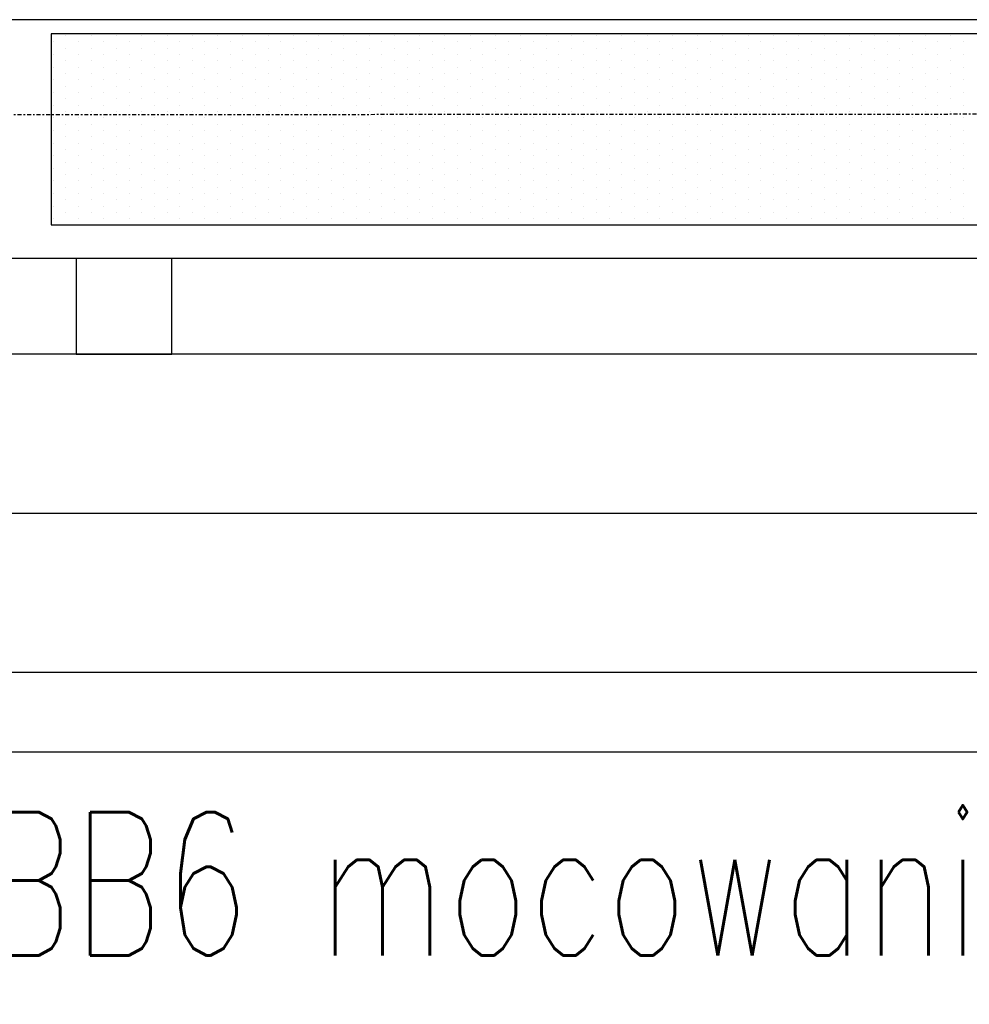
# Model space of a CAD drawing. Header units: inches. Extents: x -145354 to -97635, y 38777 to 78670.
# Tile 112 of 231: x -140264 to -140204, y 50526 to 50588. Entities that reach past the tile are written whole.
import ezdxf

# ---------------------------------------------------------------- set-up
doc = ezdxf.new("R2010")
doc.units = ezdxf.units.IN
doc.header["$MEASUREMENT"] = 0
doc.linetypes.add('DASHDOT', pattern=[1, 0.5, -0.25, 0, -0.25])
doc.linetypes.add('DASHED2', pattern=[0.375, 0.25, -0.125])
for name, color, linetype in [('cokół_widok', 255, 'Continuous'), ('Ele-balustrada', 64, 'Continuous'), ('Okn---okna', 5, 'Continuous'), ('Sc-nadproza kon', 5, 'DASHED2'), ('Sch-opis', 51, 'Continuous'), ('W-idok', 9, 'Continuous'), ('Wyp-grzejniki', 56, 'Continuous')]:
    doc.layers.add(name, color=color, linetype=linetype)
doc.styles.add('ROMANS', font='romans', dxfattribs={"width": 0.85})

# ---------------------------------------------------------------- blocks, each defined once
blk = doc.blocks.new('G_170')
at = {"layer": 'Wyp-grzejniki'}
for p, q in [((0, 0), (-180, 0)), ((-180, 0), (-180, -12)), ((-179.866, -0.506), (-179.866, -0.506)), ((-179.073, -0.11), (-179.073, -0.11)), ((-178.279, -0.506), (-178.279, -0.506)), ((-177.485, -0.11), (-177.485, -0.11)), ((-176.691, -0.506), (-176.691, -0.506)), ((-175.898, -0.11), (-175.898, -0.11)), ((-175.104, -0.506), (-175.104, -0.506)), ((-174.31, -0.11), (-174.31, -0.11)), ((-173.516, -0.506), (-173.516, -0.506)), ((-172.723, -0.11), (-172.723, -0.11)), ((-171.929, -0.506), (-171.929, -0.506)), ((-171.135, -0.11), (-171.135, -0.11)), ((-170.341, -0.506), (-170.341, -0.506)), ((-169.548, -0.11), (-169.548, -0.11)), ((-168.754, -0.506), (-168.754, -0.506)), ((-167.96, -0.11), (-167.96, -0.11)), ((-167.166, -0.506), (-167.166, -0.506)), ((-166.373, -0.11), (-166.373, -0.11)), ((-165.579, -0.506), (-165.579, -0.506)), ((-164.785, -0.11), (-164.785, -0.11)), ((-163.991, -0.506), (-163.991, -0.506)), ((-163.198, -0.11), (-163.198, -0.11)), ((-162.404, -0.506), (-162.404, -0.506)), ((-161.61, -0.11), (-161.61, -0.11)), ((-160.816, -0.506), (-160.816, -0.506)), ((-160.023, -0.11), (-160.023, -0.11)), ((-159.229, -0.506), (-159.229, -0.506)), ((-158.435, -0.11), (-158.435, -0.11)), ((-157.641, -0.506), (-157.641, -0.506)), ((-156.848, -0.11), (-156.848, -0.11)), ((-156.054, -0.506), (-156.054, -0.506)), ((-155.26, -0.11), (-155.26, -0.11)), ((-154.466, -0.506), (-154.466, -0.506)), ((-153.673, -0.11), (-153.673, -0.11)), ((-152.879, -0.506), (-152.879, -0.506)), ((-152.085, -0.11), (-152.085, -0.11)), ((-151.291, -0.506), (-151.291, -0.506)), ((-150.498, -0.11), (-150.498, -0.11)), ((-149.704, -0.506), (-149.704, -0.506)), ((-148.91, -0.11), (-148.91, -0.11)), ((-148.116, -0.506), (-148.116, -0.506)), ((-147.323, -0.11), (-147.323, -0.11)), ((-146.529, -0.506), (-146.529, -0.506)), ((-145.735, -0.11), (-145.735, -0.11)), ((-144.941, -0.506), (-144.941, -0.506)), ((-144.148, -0.11), (-144.148, -0.11)), ((-143.354, -0.506), (-143.354, -0.506)), ((-142.56, -0.11), (-142.56, -0.11)), ((-141.766, -0.506), (-141.766, -0.506)), ((-140.973, -0.11), (-140.973, -0.11)), ((-140.179, -0.506), (-140.179, -0.506)), ((-139.385, -0.11), (-139.385, -0.11)), ((-138.591, -0.506), (-138.591, -0.506)), ((-137.798, -0.11), (-137.798, -0.11)), ((-137.004, -0.506), (-137.004, -0.506)), ((-136.21, -0.11), (-136.21, -0.11)), ((-135.416, -0.506), (-135.416, -0.506)), ((-134.623, -0.11), (-134.623, -0.11)), ((-133.829, -0.506), (-133.829, -0.506)), ((-133.035, -0.11), (-133.035, -0.11)), ((-132.241, -0.506), (-132.241, -0.506)), ((-131.448, -0.11), (-131.448, -0.11)), ((-130.654, -0.506), (-130.654, -0.506)), ((-129.86, -0.11), (-129.86, -0.11)), ((-129.066, -0.506), (-129.066, -0.506)), ((-128.273, -0.11), (-128.273, -0.11)), ((-127.479, -0.506), (-127.479, -0.506)), ((-126.685, -0.11), (-126.685, -0.11)), ((-125.891, -0.506), (-125.891, -0.506)), ((-125.098, -0.11), (-125.098, -0.11)), ((-124.304, -0.506), (-124.304, -0.506)), ((-123.51, -0.11), (-123.51, -0.11)), ((-122.716, -0.506), (-122.716, -0.506)), ((-179.073, -0.903), (-179.073, -0.903)), ((-177.485, -0.903), (-177.485, -0.903)), ((-175.898, -0.903), (-175.898, -0.903)), ((-174.31, -0.903), (-174.31, -0.903)), ((-172.723, -0.903), (-172.723, -0.903)), ((-171.135, -0.903), (-171.135, -0.903)), ((-169.548, -0.903), (-169.548, -0.903)), ((-167.96, -0.903), (-167.96, -0.903)), ((-166.373, -0.903), (-166.373, -0.903)), ((-164.785, -0.903), (-164.785, -0.903)), ((-163.198, -0.903), (-163.198, -0.903)), ((-161.61, -0.903), (-161.61, -0.903)), ((-160.023, -0.903), (-160.023, -0.903)), ((-158.435, -0.903), (-158.435, -0.903)), ((-156.848, -0.903), (-156.848, -0.903)), ((-155.26, -0.903), (-155.26, -0.903)), ((-153.673, -0.903), (-153.673, -0.903)), ((-152.085, -0.903), (-152.085, -0.903)), ((-150.498, -0.903), (-150.498, -0.903)), ((-148.91, -0.903), (-148.91, -0.903)), ((-147.323, -0.903), (-147.323, -0.903)), ((-145.735, -0.903), (-145.735, -0.903)), ((-144.148, -0.903), (-144.148, -0.903)), ((-142.56, -0.903), (-142.56, -0.903)), ((-140.973, -0.903), (-140.973, -0.903)), ((-139.385, -0.903), (-139.385, -0.903)), ((-137.798, -0.903), (-137.798, -0.903)), ((-136.21, -0.903), (-136.21, -0.903)), ((-134.623, -0.903), (-134.623, -0.903)), ((-133.035, -0.903), (-133.035, -0.903)), ((-131.448, -0.903), (-131.448, -0.903)), ((-129.86, -0.903), (-129.86, -0.903)), ((-128.273, -0.903), (-128.273, -0.903)), ((-126.685, -0.903), (-126.685, -0.903)), ((-125.098, -0.903), (-125.098, -0.903)), ((-123.51, -0.903), (-123.51, -0.903)), ((-179.866, -1.3), (-179.866, -1.3)), ((-179.073, -1.697), (-179.073, -1.697)), ((-178.279, -1.3), (-178.279, -1.3)), ((-177.485, -1.697), (-177.485, -1.697)), ((-176.691, -1.3), (-176.691, -1.3)), ((-175.898, -1.697), (-175.898, -1.697)), ((-175.104, -1.3), (-175.104, -1.3)), ((-174.31, -1.697), (-174.31, -1.697)), ((-173.516, -1.3), (-173.516, -1.3)), ((-172.723, -1.697), (-172.723, -1.697)), ((-171.929, -1.3), (-171.929, -1.3)), ((-171.135, -1.697), (-171.135, -1.697)), ((-170.341, -1.3), (-170.341, -1.3)), ((-169.548, -1.697), (-169.548, -1.697)), ((-168.754, -1.3), (-168.754, -1.3)), ((-167.96, -1.697), (-167.96, -1.697)), ((-167.166, -1.3), (-167.166, -1.3)), ((-166.373, -1.697), (-166.373, -1.697)), ((-165.579, -1.3), (-165.579, -1.3)), ((-164.785, -1.697), (-164.785, -1.697)), ((-163.991, -1.3), (-163.991, -1.3)), ((-163.198, -1.697), (-163.198, -1.697)), ((-162.404, -1.3), (-162.404, -1.3)), ((-161.61, -1.697), (-161.61, -1.697)), ((-160.816, -1.3), (-160.816, -1.3)), ((-160.023, -1.697), (-160.023, -1.697)), ((-159.229, -1.3), (-159.229, -1.3)), ((-158.435, -1.697), (-158.435, -1.697)), ((-157.641, -1.3), (-157.641, -1.3)), ((-156.848, -1.697), (-156.848, -1.697)), ((-156.054, -1.3), (-156.054, -1.3)), ((-155.26, -1.697), (-155.26, -1.697)), ((-154.466, -1.3), (-154.466, -1.3)), ((-153.673, -1.697), (-153.673, -1.697)), ((-152.879, -1.3), (-152.879, -1.3)), ((-152.085, -1.697), (-152.085, -1.697)), ((-151.291, -1.3), (-151.291, -1.3)), ((-150.498, -1.697), (-150.498, -1.697)), ((-149.704, -1.3), (-149.704, -1.3)), ((-148.91, -1.697), (-148.91, -1.697)), ((-148.116, -1.3), (-148.116, -1.3)), ((-147.323, -1.697), (-147.323, -1.697)), ((-146.529, -1.3), (-146.529, -1.3)), ((-145.735, -1.697), (-145.735, -1.697)), ((-144.941, -1.3), (-144.941, -1.3)), ((-144.148, -1.697), (-144.148, -1.697)), ((-143.354, -1.3), (-143.354, -1.3)), ((-142.56, -1.697), (-142.56, -1.697)), ((-141.766, -1.3), (-141.766, -1.3)), ((-140.973, -1.697), (-140.973, -1.697)), ((-140.179, -1.3), (-140.179, -1.3)), ((-139.385, -1.697), (-139.385, -1.697)), ((-138.591, -1.3), (-138.591, -1.3)), ((-137.798, -1.697), (-137.798, -1.697)), ((-137.004, -1.3), (-137.004, -1.3)), ((-136.21, -1.697), (-136.21, -1.697)), ((-135.416, -1.3), (-135.416, -1.3)), ((-134.623, -1.697), (-134.623, -1.697)), ((-133.829, -1.3), (-133.829, -1.3)), ((-133.035, -1.697), (-133.035, -1.697)), ((-132.241, -1.3), (-132.241, -1.3)), ((-131.448, -1.697), (-131.448, -1.697)), ((-130.654, -1.3), (-130.654, -1.3)), ((-129.86, -1.697), (-129.86, -1.697)), ((-129.066, -1.3), (-129.066, -1.3)), ((-128.273, -1.697), (-128.273, -1.697)), ((-127.479, -1.3), (-127.479, -1.3)), ((-126.685, -1.697), (-126.685, -1.697)), ((-125.891, -1.3), (-125.891, -1.3)), ((-125.098, -1.697), (-125.098, -1.697)), ((-124.304, -1.3), (-124.304, -1.3)), ((-123.51, -1.697), (-123.51, -1.697)), ((-122.716, -1.3), (-122.716, -1.3)), ((-179.866, -2.094), (-179.866, -2.094)), ((-178.279, -2.094), (-178.279, -2.094)), ((-176.691, -2.094), (-176.691, -2.094)), ((-175.104, -2.094), (-175.104, -2.094)), ((-173.516, -2.094), (-173.516, -2.094)), ((-171.929, -2.094), (-171.929, -2.094)), ((-170.341, -2.094), (-170.341, -2.094)), ((-168.754, -2.094), (-168.754, -2.094)), ((-167.166, -2.094), (-167.166, -2.094)), ((-165.579, -2.094), (-165.579, -2.094)), ((-163.991, -2.094), (-163.991, -2.094)), ((-162.404, -2.094), (-162.404, -2.094)), ((-160.816, -2.094), (-160.816, -2.094)), ((-159.229, -2.094), (-159.229, -2.094)), ((-157.641, -2.094), (-157.641, -2.094)), ((-156.054, -2.094), (-156.054, -2.094)), ((-154.466, -2.094), (-154.466, -2.094)), ((-152.879, -2.094), (-152.879, -2.094)), ((-151.291, -2.094), (-151.291, -2.094)), ((-149.704, -2.094), (-149.704, -2.094)), ((-148.116, -2.094), (-148.116, -2.094)), ((-146.529, -2.094), (-146.529, -2.094)), ((-144.941, -2.094), (-144.941, -2.094)), ((-143.354, -2.094), (-143.354, -2.094)), ((-141.766, -2.094), (-141.766, -2.094)), ((-140.179, -2.094), (-140.179, -2.094)), ((-138.591, -2.094), (-138.591, -2.094)), ((-137.004, -2.094), (-137.004, -2.094)), ((-135.416, -2.094), (-135.416, -2.094)), ((-133.829, -2.094), (-133.829, -2.094)), ((-132.241, -2.094), (-132.241, -2.094)), ((-130.654, -2.094), (-130.654, -2.094)), ((-129.066, -2.094), (-129.066, -2.094)), ((-127.479, -2.094), (-127.479, -2.094)), ((-125.891, -2.094), (-125.891, -2.094)), ((-124.304, -2.094), (-124.304, -2.094)), ((-122.716, -2.094), (-122.716, -2.094)), ((-179.866, -2.888), (-179.866, -2.888)), ((-179.073, -2.491), (-179.073, -2.491)), ((-178.279, -2.888), (-178.279, -2.888)), ((-177.485, -2.491), (-177.485, -2.491)), ((-176.691, -2.888), (-176.691, -2.888)), ((-175.898, -2.491), (-175.898, -2.491)), ((-175.104, -2.888), (-175.104, -2.888)), ((-174.31, -2.491), (-174.31, -2.491)), ((-173.516, -2.888), (-173.516, -2.888)), ((-172.723, -2.491), (-172.723, -2.491)), ((-171.929, -2.888), (-171.929, -2.888)), ((-171.135, -2.491), (-171.135, -2.491)), ((-170.341, -2.888), (-170.341, -2.888)), ((-169.548, -2.491), (-169.548, -2.491)), ((-168.754, -2.888), (-168.754, -2.888)), ((-167.96, -2.491), (-167.96, -2.491)), ((-167.166, -2.888), (-167.166, -2.888)), ((-166.373, -2.491), (-166.373, -2.491)), ((-165.579, -2.888), (-165.579, -2.888)), ((-164.785, -2.491), (-164.785, -2.491)), ((-163.991, -2.888), (-163.991, -2.888)), ((-163.198, -2.491), (-163.198, -2.491)), ((-162.404, -2.888), (-162.404, -2.888)), ((-161.61, -2.491), (-161.61, -2.491)), ((-160.816, -2.888), (-160.816, -2.888)), ((-160.023, -2.491), (-160.023, -2.491)), ((-159.229, -2.888), (-159.229, -2.888)), ((-158.435, -2.491), (-158.435, -2.491)), ((-157.641, -2.888), (-157.641, -2.888)), ((-156.848, -2.491), (-156.848, -2.491)), ((-156.054, -2.888), (-156.054, -2.888)), ((-155.26, -2.491), (-155.26, -2.491)), ((-154.466, -2.888), (-154.466, -2.888)), ((-153.673, -2.491), (-153.673, -2.491)), ((-152.879, -2.888), (-152.879, -2.888)), ((-152.085, -2.491), (-152.085, -2.491)), ((-151.291, -2.888), (-151.291, -2.888)), ((-150.498, -2.491), (-150.498, -2.491)), ((-149.704, -2.888), (-149.704, -2.888)), ((-148.91, -2.491), (-148.91, -2.491)), ((-148.116, -2.888), (-148.116, -2.888)), ((-147.323, -2.491), (-147.323, -2.491)), ((-146.529, -2.888), (-146.529, -2.888)), ((-145.735, -2.491), (-145.735, -2.491)), ((-144.941, -2.888), (-144.941, -2.888)), ((-144.148, -2.491), (-144.148, -2.491)), ((-143.354, -2.888), (-143.354, -2.888)), ((-142.56, -2.491), (-142.56, -2.491)), ((-141.766, -2.888), (-141.766, -2.888)), ((-140.973, -2.491), (-140.973, -2.491)), ((-140.179, -2.888), (-140.179, -2.888)), ((-139.385, -2.491), (-139.385, -2.491)), ((-138.591, -2.888), (-138.591, -2.888)), ((-137.798, -2.491), (-137.798, -2.491)), ((-137.004, -2.888), (-137.004, -2.888)), ((-136.21, -2.491), (-136.21, -2.491)), ((-135.416, -2.888), (-135.416, -2.888)), ((-134.623, -2.491), (-134.623, -2.491)), ((-133.829, -2.888), (-133.829, -2.888)), ((-133.035, -2.491), (-133.035, -2.491)), ((-132.241, -2.888), (-132.241, -2.888)), ((-131.448, -2.491), (-131.448, -2.491)), ((-130.654, -2.888), (-130.654, -2.888)), ((-129.86, -2.491), (-129.86, -2.491)), ((-129.066, -2.888), (-129.066, -2.888)), ((-128.273, -2.491), (-128.273, -2.491)), ((-127.479, -2.888), (-127.479, -2.888)), ((-126.685, -2.491), (-126.685, -2.491)), ((-125.891, -2.888), (-125.891, -2.888)), ((-125.098, -2.491), (-125.098, -2.491)), ((-124.304, -2.888), (-124.304, -2.888)), ((-123.51, -2.491), (-123.51, -2.491)), ((-122.716, -2.888), (-122.716, -2.888)), ((-179.866, -3.681), (-179.866, -3.681)), ((-179.073, -3.285), (-179.073, -3.285)), ((-178.279, -3.681), (-178.279, -3.681)), ((-177.485, -3.285), (-177.485, -3.285)), ((-176.691, -3.681), (-176.691, -3.681)), ((-175.898, -3.285), (-175.898, -3.285)), ((-175.104, -3.681), (-175.104, -3.681)), ((-174.31, -3.285), (-174.31, -3.285)), ((-173.516, -3.681), (-173.516, -3.681)), ((-172.723, -3.285), (-172.723, -3.285)), ((-171.929, -3.681), (-171.929, -3.681)), ((-171.135, -3.285), (-171.135, -3.285)), ((-170.341, -3.681), (-170.341, -3.681)), ((-169.548, -3.285), (-169.548, -3.285)), ((-168.754, -3.681), (-168.754, -3.681)), ((-167.96, -3.285), (-167.96, -3.285)), ((-167.166, -3.681), (-167.166, -3.681)), ((-166.373, -3.285), (-166.373, -3.285)), ((-165.579, -3.681), (-165.579, -3.681)), ((-164.785, -3.285), (-164.785, -3.285)), ((-163.991, -3.681), (-163.991, -3.681)), ((-163.198, -3.285), (-163.198, -3.285)), ((-162.404, -3.681), (-162.404, -3.681)), ((-161.61, -3.285), (-161.61, -3.285)), ((-160.816, -3.681), (-160.816, -3.681)), ((-160.023, -3.285), (-160.023, -3.285)), ((-159.229, -3.681), (-159.229, -3.681)), ((-158.435, -3.285), (-158.435, -3.285)), ((-157.641, -3.681), (-157.641, -3.681)), ((-156.848, -3.285), (-156.848, -3.285)), ((-156.054, -3.681), (-156.054, -3.681)), ((-155.26, -3.285), (-155.26, -3.285)), ((-154.466, -3.681), (-154.466, -3.681)), ((-153.673, -3.285), (-153.673, -3.285)), ((-152.879, -3.681), (-152.879, -3.681)), ((-152.085, -3.285), (-152.085, -3.285)), ((-151.291, -3.681), (-151.291, -3.681)), ((-150.498, -3.285), (-150.498, -3.285)), ((-149.704, -3.681), (-149.704, -3.681)), ((-148.91, -3.285), (-148.91, -3.285)), ((-148.116, -3.681), (-148.116, -3.681)), ((-147.323, -3.285), (-147.323, -3.285)), ((-146.529, -3.681), (-146.529, -3.681)), ((-145.735, -3.285), (-145.735, -3.285)), ((-144.941, -3.681), (-144.941, -3.681)), ((-144.148, -3.285), (-144.148, -3.285)), ((-143.354, -3.681), (-143.354, -3.681)), ((-142.56, -3.285), (-142.56, -3.285)), ((-141.766, -3.681), (-141.766, -3.681)), ((-140.973, -3.285), (-140.973, -3.285)), ((-140.179, -3.681), (-140.179, -3.681)), ((-139.385, -3.285), (-139.385, -3.285)), ((-138.591, -3.681), (-138.591, -3.681)), ((-137.798, -3.285), (-137.798, -3.285)), ((-137.004, -3.681), (-137.004, -3.681)), ((-136.21, -3.285), (-136.21, -3.285)), ((-135.416, -3.681), (-135.416, -3.681)), ((-134.623, -3.285), (-134.623, -3.285)), ((-133.829, -3.681), (-133.829, -3.681)), ((-133.035, -3.285), (-133.035, -3.285)), ((-132.241, -3.681), (-132.241, -3.681)), ((-131.448, -3.285), (-131.448, -3.285)), ((-130.654, -3.681), (-130.654, -3.681)), ((-129.86, -3.285), (-129.86, -3.285)), ((-129.066, -3.681), (-129.066, -3.681)), ((-128.273, -3.285), (-128.273, -3.285)), ((-127.479, -3.681), (-127.479, -3.681)), ((-126.685, -3.285), (-126.685, -3.285)), ((-125.891, -3.681), (-125.891, -3.681)), ((-125.098, -3.285), (-125.098, -3.285)), ((-124.304, -3.681), (-124.304, -3.681)), ((-123.51, -3.285), (-123.51, -3.285)), ((-122.716, -3.681), (-122.716, -3.681)), ((-179.073, -4.078), (-179.073, -4.078)), ((-177.485, -4.078), (-177.485, -4.078)), ((-175.898, -4.078), (-175.898, -4.078)), ((-174.31, -4.078), (-174.31, -4.078)), ((-172.723, -4.078), (-172.723, -4.078)), ((-171.135, -4.078), (-171.135, -4.078)), ((-169.548, -4.078), (-169.548, -4.078)), ((-167.96, -4.078), (-167.96, -4.078)), ((-166.373, -4.078), (-166.373, -4.078)), ((-164.785, -4.078), (-164.785, -4.078)), ((-163.198, -4.078), (-163.198, -4.078)), ((-161.61, -4.078), (-161.61, -4.078)), ((-160.023, -4.078), (-160.023, -4.078)), ((-158.435, -4.078), (-158.435, -4.078)), ((-156.848, -4.078), (-156.848, -4.078)), ((-155.26, -4.078), (-155.26, -4.078)), ((-153.673, -4.078), (-153.673, -4.078)), ((-152.085, -4.078), (-152.085, -4.078)), ((-150.498, -4.078), (-150.498, -4.078)), ((-148.91, -4.078), (-148.91, -4.078)), ((-147.323, -4.078), (-147.323, -4.078)), ((-145.735, -4.078), (-145.735, -4.078)), ((-144.148, -4.078), (-144.148, -4.078)), ((-142.56, -4.078), (-142.56, -4.078)), ((-140.973, -4.078), (-140.973, -4.078)), ((-139.385, -4.078), (-139.385, -4.078)), ((-137.798, -4.078), (-137.798, -4.078)), ((-136.21, -4.078), (-136.21, -4.078)), ((-134.623, -4.078), (-134.623, -4.078)), ((-133.035, -4.078), (-133.035, -4.078)), ((-131.448, -4.078), (-131.448, -4.078)), ((-129.86, -4.078), (-129.86, -4.078)), ((-128.273, -4.078), (-128.273, -4.078)), ((-126.685, -4.078), (-126.685, -4.078)), ((-125.098, -4.078), (-125.098, -4.078)), ((-123.51, -4.078), (-123.51, -4.078)), ((-179.866, -4.475), (-179.866, -4.475)), ((-179.073, -4.872), (-179.073, -4.872)), ((-178.279, -4.475), (-178.279, -4.475)), ((-177.485, -4.872), (-177.485, -4.872)), ((-176.691, -4.475), (-176.691, -4.475)), ((-175.898, -4.872), (-175.898, -4.872)), ((-175.104, -4.475), (-175.104, -4.475)), ((-174.31, -4.872), (-174.31, -4.872)), ((-173.516, -4.475), (-173.516, -4.475)), ((-172.723, -4.872), (-172.723, -4.872)), ((-171.929, -4.475), (-171.929, -4.475)), ((-171.135, -4.872), (-171.135, -4.872)), ((-170.341, -4.475), (-170.341, -4.475)), ((-169.548, -4.872), (-169.548, -4.872)), ((-168.754, -4.475), (-168.754, -4.475)), ((-167.96, -4.872), (-167.96, -4.872)), ((-167.166, -4.475), (-167.166, -4.475)), ((-166.373, -4.872), (-166.373, -4.872)), ((-165.579, -4.475), (-165.579, -4.475)), ((-164.785, -4.872), (-164.785, -4.872)), ((-163.991, -4.475), (-163.991, -4.475)), ((-163.198, -4.872), (-163.198, -4.872)), ((-162.404, -4.475), (-162.404, -4.475)), ((-161.61, -4.872), (-161.61, -4.872)), ((-160.816, -4.475), (-160.816, -4.475)), ((-160.023, -4.872), (-160.023, -4.872)), ((-159.229, -4.475), (-159.229, -4.475)), ((-158.435, -4.872), (-158.435, -4.872)), ((-157.641, -4.475), (-157.641, -4.475)), ((-156.848, -4.872), (-156.848, -4.872)), ((-156.054, -4.475), (-156.054, -4.475)), ((-155.26, -4.872), (-155.26, -4.872)), ((-154.466, -4.475), (-154.466, -4.475)), ((-153.673, -4.872), (-153.673, -4.872)), ((-152.879, -4.475), (-152.879, -4.475)), ((-152.085, -4.872), (-152.085, -4.872)), ((-151.291, -4.475), (-151.291, -4.475)), ((-150.498, -4.872), (-150.498, -4.872)), ((-149.704, -4.475), (-149.704, -4.475)), ((-148.91, -4.872), (-148.91, -4.872)), ((-148.116, -4.475), (-148.116, -4.475)), ((-147.323, -4.872), (-147.323, -4.872)), ((-146.529, -4.475), (-146.529, -4.475)), ((-145.735, -4.872), (-145.735, -4.872)), ((-144.941, -4.475), (-144.941, -4.475)), ((-144.148, -4.872), (-144.148, -4.872)), ((-143.354, -4.475), (-143.354, -4.475)), ((-142.56, -4.872), (-142.56, -4.872)), ((-141.766, -4.475), (-141.766, -4.475)), ((-140.973, -4.872), (-140.973, -4.872)), ((-140.179, -4.475), (-140.179, -4.475)), ((-139.385, -4.872), (-139.385, -4.872)), ((-138.591, -4.475), (-138.591, -4.475)), ((-137.798, -4.872), (-137.798, -4.872)), ((-137.004, -4.475), (-137.004, -4.475)), ((-136.21, -4.872), (-136.21, -4.872)), ((-135.416, -4.475), (-135.416, -4.475)), ((-134.623, -4.872), (-134.623, -4.872)), ((-133.829, -4.475), (-133.829, -4.475)), ((-133.035, -4.872), (-133.035, -4.872)), ((-132.241, -4.475), (-132.241, -4.475)), ((-131.448, -4.872), (-131.448, -4.872)), ((-130.654, -4.475), (-130.654, -4.475)), ((-129.86, -4.872), (-129.86, -4.872)), ((-129.066, -4.475), (-129.066, -4.475)), ((-128.273, -4.872), (-128.273, -4.872)), ((-127.479, -4.475), (-127.479, -4.475)), ((-126.685, -4.872), (-126.685, -4.872)), ((-125.891, -4.475), (-125.891, -4.475)), ((-125.098, -4.872), (-125.098, -4.872)), ((-124.304, -4.475), (-124.304, -4.475)), ((-123.51, -4.872), (-123.51, -4.872)), ((-122.716, -4.475), (-122.716, -4.475)), ((-179.866, -5.269), (-179.866, -5.269)), ((-178.279, -5.269), (-178.279, -5.269)), ((-176.691, -5.269), (-176.691, -5.269)), ((-175.104, -5.269), (-175.104, -5.269)), ((-173.516, -5.269), (-173.516, -5.269)), ((-171.929, -5.269), (-171.929, -5.269)), ((-170.341, -5.269), (-170.341, -5.269)), ((-168.754, -5.269), (-168.754, -5.269)), ((-167.166, -5.269), (-167.166, -5.269)), ((-165.579, -5.269), (-165.579, -5.269)), ((-163.991, -5.269), (-163.991, -5.269)), ((-162.404, -5.269), (-162.404, -5.269)), ((-160.816, -5.269), (-160.816, -5.269)), ((-159.229, -5.269), (-159.229, -5.269)), ((-157.641, -5.269), (-157.641, -5.269)), ((-156.054, -5.269), (-156.054, -5.269)), ((-154.466, -5.269), (-154.466, -5.269)), ((-152.879, -5.269), (-152.879, -5.269)), ((-151.291, -5.269), (-151.291, -5.269)), ((-149.704, -5.269), (-149.704, -5.269)), ((-148.116, -5.269), (-148.116, -5.269)), ((-146.529, -5.269), (-146.529, -5.269)), ((-144.941, -5.269), (-144.941, -5.269)), ((-143.354, -5.269), (-143.354, -5.269)), ((-141.766, -5.269), (-141.766, -5.269)), ((-140.179, -5.269), (-140.179, -5.269)), ((-138.591, -5.269), (-138.591, -5.269)), ((-137.004, -5.269), (-137.004, -5.269)), ((-135.416, -5.269), (-135.416, -5.269)), ((-133.829, -5.269), (-133.829, -5.269)), ((-132.241, -5.269), (-132.241, -5.269)), ((-130.654, -5.269), (-130.654, -5.269)), ((-129.066, -5.269), (-129.066, -5.269)), ((-127.479, -5.269), (-127.479, -5.269)), ((-125.891, -5.269), (-125.891, -5.269)), ((-124.304, -5.269), (-124.304, -5.269)), ((-122.716, -5.269), (-122.716, -5.269)), ((-179.866, -6.063), (-179.866, -6.063)), ((-179.073, -5.666), (-179.073, -5.666)), ((-178.279, -6.063), (-178.279, -6.063)), ((-177.485, -5.666), (-177.485, -5.666)), ((-176.691, -6.063), (-176.691, -6.063)), ((-175.898, -5.666), (-175.898, -5.666)), ((-175.104, -6.063), (-175.104, -6.063)), ((-174.31, -5.666), (-174.31, -5.666)), ((-173.516, -6.063), (-173.516, -6.063)), ((-172.723, -5.666), (-172.723, -5.666)), ((-171.929, -6.063), (-171.929, -6.063)), ((-171.135, -5.666), (-171.135, -5.666)), ((-170.341, -6.063), (-170.341, -6.063)), ((-169.548, -5.666), (-169.548, -5.666)), ((-168.754, -6.063), (-168.754, -6.063)), ((-167.96, -5.666), (-167.96, -5.666)), ((-167.166, -6.063), (-167.166, -6.063)), ((-166.373, -5.666), (-166.373, -5.666)), ((-165.579, -6.063), (-165.579, -6.063)), ((-164.785, -5.666), (-164.785, -5.666)), ((-163.991, -6.063), (-163.991, -6.063)), ((-163.198, -5.666), (-163.198, -5.666)), ((-162.404, -6.063), (-162.404, -6.063)), ((-161.61, -5.666), (-161.61, -5.666)), ((-160.816, -6.063), (-160.816, -6.063)), ((-160.023, -5.666), (-160.023, -5.666)), ((-159.229, -6.063), (-159.229, -6.063)), ((-158.435, -5.666), (-158.435, -5.666)), ((-157.641, -6.063), (-157.641, -6.063)), ((-156.848, -5.666), (-156.848, -5.666)), ((-156.054, -6.063), (-156.054, -6.063)), ((-155.26, -5.666), (-155.26, -5.666)), ((-154.466, -6.063), (-154.466, -6.063)), ((-153.673, -5.666), (-153.673, -5.666)), ((-152.879, -6.063), (-152.879, -6.063)), ((-152.085, -5.666), (-152.085, -5.666)), ((-151.291, -6.063), (-151.291, -6.063)), ((-150.498, -5.666), (-150.498, -5.666)), ((-149.704, -6.063), (-149.704, -6.063)), ((-148.91, -5.666), (-148.91, -5.666)), ((-148.116, -6.063), (-148.116, -6.063)), ((-147.323, -5.666), (-147.323, -5.666)), ((-146.529, -6.063), (-146.529, -6.063)), ((-145.735, -5.666), (-145.735, -5.666)), ((-144.941, -6.063), (-144.941, -6.063)), ((-144.148, -5.666), (-144.148, -5.666)), ((-143.354, -6.063), (-143.354, -6.063)), ((-142.56, -5.666), (-142.56, -5.666)), ((-141.766, -6.063), (-141.766, -6.063)), ((-140.973, -5.666), (-140.973, -5.666)), ((-140.179, -6.063), (-140.179, -6.063)), ((-139.385, -5.666), (-139.385, -5.666)), ((-138.591, -6.063), (-138.591, -6.063)), ((-137.798, -5.666), (-137.798, -5.666)), ((-137.004, -6.063), (-137.004, -6.063)), ((-136.21, -5.666), (-136.21, -5.666)), ((-135.416, -6.063), (-135.416, -6.063)), ((-134.623, -5.666), (-134.623, -5.666)), ((-133.829, -6.063), (-133.829, -6.063)), ((-133.035, -5.666), (-133.035, -5.666)), ((-132.241, -6.063), (-132.241, -6.063)), ((-131.448, -5.666), (-131.448, -5.666)), ((-130.654, -6.063), (-130.654, -6.063)), ((-129.86, -5.666), (-129.86, -5.666)), ((-129.066, -6.063), (-129.066, -6.063)), ((-128.273, -5.666), (-128.273, -5.666)), ((-127.479, -6.063), (-127.479, -6.063)), ((-126.685, -5.666), (-126.685, -5.666)), ((-125.891, -6.063), (-125.891, -6.063)), ((-125.098, -5.666), (-125.098, -5.666)), ((-124.304, -6.063), (-124.304, -6.063)), ((-123.51, -5.666), (-123.51, -5.666)), ((-122.716, -6.063), (-122.716, -6.063)), ((-179.073, -6.46), (-179.073, -6.46)), ((-177.485, -6.46), (-177.485, -6.46)), ((-175.898, -6.46), (-175.898, -6.46)), ((-174.31, -6.46), (-174.31, -6.46)), ((-172.723, -6.46), (-172.723, -6.46)), ((-171.135, -6.46), (-171.135, -6.46)), ((-169.548, -6.46), (-169.548, -6.46)), ((-167.96, -6.46), (-167.96, -6.46)), ((-166.373, -6.46), (-166.373, -6.46)), ((-164.785, -6.46), (-164.785, -6.46)), ((-163.198, -6.46), (-163.198, -6.46)), ((-161.61, -6.46), (-161.61, -6.46)), ((-160.023, -6.46), (-160.023, -6.46)), ((-158.435, -6.46), (-158.435, -6.46)), ((-156.848, -6.46), (-156.848, -6.46)), ((-155.26, -6.46), (-155.26, -6.46)), ((-153.673, -6.46), (-153.673, -6.46)), ((-152.085, -6.46), (-152.085, -6.46)), ((-150.498, -6.46), (-150.498, -6.46)), ((-148.91, -6.46), (-148.91, -6.46)), ((-147.323, -6.46), (-147.323, -6.46)), ((-145.735, -6.46), (-145.735, -6.46)), ((-144.148, -6.46), (-144.148, -6.46)), ((-142.56, -6.46), (-142.56, -6.46)), ((-140.973, -6.46), (-140.973, -6.46)), ((-139.385, -6.46), (-139.385, -6.46)), ((-137.798, -6.46), (-137.798, -6.46)), ((-136.21, -6.46), (-136.21, -6.46)), ((-134.623, -6.46), (-134.623, -6.46)), ((-133.035, -6.46), (-133.035, -6.46)), ((-131.448, -6.46), (-131.448, -6.46)), ((-129.86, -6.46), (-129.86, -6.46)), ((-128.273, -6.46), (-128.273, -6.46)), ((-126.685, -6.46), (-126.685, -6.46)), ((-125.098, -6.46), (-125.098, -6.46)), ((-123.51, -6.46), (-123.51, -6.46)), ((-179.866, -6.856), (-179.866, -6.856)), ((-179.073, -7.253), (-179.073, -7.253)), ((-178.279, -6.856), (-178.279, -6.856)), ((-177.485, -7.253), (-177.485, -7.253)), ((-176.691, -6.856), (-176.691, -6.856)), ((-175.898, -7.253), (-175.898, -7.253)), ((-175.104, -6.856), (-175.104, -6.856)), ((-174.31, -7.253), (-174.31, -7.253)), ((-173.516, -6.856), (-173.516, -6.856)), ((-172.723, -7.253), (-172.723, -7.253)), ((-171.929, -6.856), (-171.929, -6.856)), ((-171.135, -7.253), (-171.135, -7.253)), ((-170.341, -6.856), (-170.341, -6.856)), ((-169.548, -7.253), (-169.548, -7.253)), ((-168.754, -6.856), (-168.754, -6.856)), ((-167.96, -7.253), (-167.96, -7.253)), ((-167.166, -6.856), (-167.166, -6.856)), ((-166.373, -7.253), (-166.373, -7.253)), ((-165.579, -6.856), (-165.579, -6.856)), ((-164.785, -7.253), (-164.785, -7.253)), ((-163.991, -6.856), (-163.991, -6.856)), ((-163.198, -7.253), (-163.198, -7.253)), ((-162.404, -6.856), (-162.404, -6.856)), ((-161.61, -7.253), (-161.61, -7.253)), ((-160.816, -6.856), (-160.816, -6.856)), ((-160.023, -7.253), (-160.023, -7.253)), ((-159.229, -6.856), (-159.229, -6.856)), ((-158.435, -7.253), (-158.435, -7.253)), ((-157.641, -6.856), (-157.641, -6.856)), ((-156.848, -7.253), (-156.848, -7.253)), ((-156.054, -6.856), (-156.054, -6.856)), ((-155.26, -7.253), (-155.26, -7.253)), ((-154.466, -6.856), (-154.466, -6.856)), ((-153.673, -7.253), (-153.673, -7.253)), ((-152.879, -6.856), (-152.879, -6.856)), ((-152.085, -7.253), (-152.085, -7.253)), ((-151.291, -6.856), (-151.291, -6.856)), ((-150.498, -7.253), (-150.498, -7.253)), ((-149.704, -6.856), (-149.704, -6.856)), ((-148.91, -7.253), (-148.91, -7.253)), ((-148.116, -6.856), (-148.116, -6.856)), ((-147.323, -7.253), (-147.323, -7.253)), ((-146.529, -6.856), (-146.529, -6.856)), ((-145.735, -7.253), (-145.735, -7.253)), ((-144.941, -6.856), (-144.941, -6.856)), ((-144.148, -7.253), (-144.148, -7.253)), ((-143.354, -6.856), (-143.354, -6.856)), ((-142.56, -7.253), (-142.56, -7.253)), ((-141.766, -6.856), (-141.766, -6.856)), ((-140.973, -7.253), (-140.973, -7.253)), ((-140.179, -6.856), (-140.179, -6.856)), ((-139.385, -7.253), (-139.385, -7.253)), ((-138.591, -6.856), (-138.591, -6.856)), ((-137.798, -7.253), (-137.798, -7.253)), ((-137.004, -6.856), (-137.004, -6.856)), ((-136.21, -7.253), (-136.21, -7.253)), ((-135.416, -6.856), (-135.416, -6.856)), ((-134.623, -7.253), (-134.623, -7.253)), ((-133.829, -6.856), (-133.829, -6.856)), ((-133.035, -7.253), (-133.035, -7.253)), ((-132.241, -6.856), (-132.241, -6.856)), ((-131.448, -7.253), (-131.448, -7.253)), ((-130.654, -6.856), (-130.654, -6.856)), ((-129.86, -7.253), (-129.86, -7.253)), ((-129.066, -6.856), (-129.066, -6.856)), ((-128.273, -7.253), (-128.273, -7.253)), ((-127.479, -6.856), (-127.479, -6.856)), ((-126.685, -7.253), (-126.685, -7.253)), ((-125.891, -6.856), (-125.891, -6.856)), ((-125.098, -7.253), (-125.098, -7.253)), ((-124.304, -6.856), (-124.304, -6.856)), ((-123.51, -7.253), (-123.51, -7.253)), ((-122.716, -6.856), (-122.716, -6.856)), ((-179.866, -7.65), (-179.866, -7.65)), ((-178.279, -7.65), (-178.279, -7.65)), ((-176.691, -7.65), (-176.691, -7.65)), ((-175.104, -7.65), (-175.104, -7.65)), ((-173.516, -7.65), (-173.516, -7.65)), ((-171.929, -7.65), (-171.929, -7.65)), ((-170.341, -7.65), (-170.341, -7.65)), ((-168.754, -7.65), (-168.754, -7.65)), ((-167.166, -7.65), (-167.166, -7.65)), ((-165.579, -7.65), (-165.579, -7.65)), ((-163.991, -7.65), (-163.991, -7.65)), ((-162.404, -7.65), (-162.404, -7.65)), ((-160.816, -7.65), (-160.816, -7.65)), ((-159.229, -7.65), (-159.229, -7.65)), ((-157.641, -7.65), (-157.641, -7.65)), ((-156.054, -7.65), (-156.054, -7.65)), ((-154.466, -7.65), (-154.466, -7.65)), ((-152.879, -7.65), (-152.879, -7.65)), ((-151.291, -7.65), (-151.291, -7.65)), ((-149.704, -7.65), (-149.704, -7.65)), ((-148.116, -7.65), (-148.116, -7.65)), ((-146.529, -7.65), (-146.529, -7.65)), ((-144.941, -7.65), (-144.941, -7.65)), ((-143.354, -7.65), (-143.354, -7.65)), ((-141.766, -7.65), (-141.766, -7.65)), ((-140.179, -7.65), (-140.179, -7.65)), ((-138.591, -7.65), (-138.591, -7.65)), ((-137.004, -7.65), (-137.004, -7.65)), ((-135.416, -7.65), (-135.416, -7.65)), ((-133.829, -7.65), (-133.829, -7.65)), ((-132.241, -7.65), (-132.241, -7.65)), ((-130.654, -7.65), (-130.654, -7.65)), ((-129.066, -7.65), (-129.066, -7.65)), ((-127.479, -7.65), (-127.479, -7.65)), ((-125.891, -7.65), (-125.891, -7.65)), ((-124.304, -7.65), (-124.304, -7.65)), ((-122.716, -7.65), (-122.716, -7.65)), ((-179.866, -8.444), (-179.866, -8.444)), ((-179.073, -8.047), (-179.073, -8.047)), ((-178.279, -8.444), (-178.279, -8.444)), ((-177.485, -8.047), (-177.485, -8.047)), ((-176.691, -8.444), (-176.691, -8.444)), ((-175.898, -8.047), (-175.898, -8.047)), ((-175.104, -8.444), (-175.104, -8.444)), ((-174.31, -8.047), (-174.31, -8.047)), ((-173.516, -8.444), (-173.516, -8.444)), ((-172.723, -8.047), (-172.723, -8.047)), ((-171.929, -8.444), (-171.929, -8.444)), ((-171.135, -8.047), (-171.135, -8.047)), ((-170.341, -8.444), (-170.341, -8.444)), ((-169.548, -8.047), (-169.548, -8.047)), ((-168.754, -8.444), (-168.754, -8.444)), ((-167.96, -8.047), (-167.96, -8.047)), ((-167.166, -8.444), (-167.166, -8.444)), ((-166.373, -8.047), (-166.373, -8.047)), ((-165.579, -8.444), (-165.579, -8.444)), ((-164.785, -8.047), (-164.785, -8.047)), ((-163.991, -8.444), (-163.991, -8.444)), ((-163.198, -8.047), (-163.198, -8.047)), ((-162.404, -8.444), (-162.404, -8.444)), ((-161.61, -8.047), (-161.61, -8.047)), ((-160.816, -8.444), (-160.816, -8.444)), ((-160.023, -8.047), (-160.023, -8.047)), ((-159.229, -8.444), (-159.229, -8.444)), ((-158.435, -8.047), (-158.435, -8.047)), ((-157.641, -8.444), (-157.641, -8.444)), ((-156.848, -8.047), (-156.848, -8.047)), ((-156.054, -8.444), (-156.054, -8.444)), ((-155.26, -8.047), (-155.26, -8.047)), ((-154.466, -8.444), (-154.466, -8.444)), ((-153.673, -8.047), (-153.673, -8.047)), ((-152.879, -8.444), (-152.879, -8.444)), ((-152.085, -8.047), (-152.085, -8.047)), ((-151.291, -8.444), (-151.291, -8.444)), ((-150.498, -8.047), (-150.498, -8.047)), ((-149.704, -8.444), (-149.704, -8.444)), ((-148.91, -8.047), (-148.91, -8.047)), ((-148.116, -8.444), (-148.116, -8.444)), ((-147.323, -8.047), (-147.323, -8.047)), ((-146.529, -8.444), (-146.529, -8.444)), ((-145.735, -8.047), (-145.735, -8.047)), ((-144.941, -8.444), (-144.941, -8.444)), ((-144.148, -8.047), (-144.148, -8.047)), ((-143.354, -8.444), (-143.354, -8.444)), ((-142.56, -8.047), (-142.56, -8.047)), ((-141.766, -8.444), (-141.766, -8.444)), ((-140.973, -8.047), (-140.973, -8.047)), ((-140.179, -8.444), (-140.179, -8.444)), ((-139.385, -8.047), (-139.385, -8.047)), ((-138.591, -8.444), (-138.591, -8.444)), ((-137.798, -8.047), (-137.798, -8.047)), ((-137.004, -8.444), (-137.004, -8.444)), ((-136.21, -8.047), (-136.21, -8.047)), ((-135.416, -8.444), (-135.416, -8.444)), ((-134.623, -8.047), (-134.623, -8.047)), ((-133.829, -8.444), (-133.829, -8.444)), ((-133.035, -8.047), (-133.035, -8.047)), ((-132.241, -8.444), (-132.241, -8.444)), ((-131.448, -8.047), (-131.448, -8.047)), ((-130.654, -8.444), (-130.654, -8.444)), ((-129.86, -8.047), (-129.86, -8.047)), ((-129.066, -8.444), (-129.066, -8.444)), ((-128.273, -8.047), (-128.273, -8.047)), ((-127.479, -8.444), (-127.479, -8.444)), ((-126.685, -8.047), (-126.685, -8.047)), ((-125.891, -8.444), (-125.891, -8.444)), ((-125.098, -8.047), (-125.098, -8.047)), ((-124.304, -8.444), (-124.304, -8.444)), ((-123.51, -8.047), (-123.51, -8.047)), ((-122.716, -8.444), (-122.716, -8.444)), ((-179.866, -9.238), (-179.866, -9.238)), ((-179.073, -8.841), (-179.073, -8.841)), ((-178.279, -9.238), (-178.279, -9.238)), ((-177.485, -8.841), (-177.485, -8.841)), ((-176.691, -9.238), (-176.691, -9.238)), ((-175.898, -8.841), (-175.898, -8.841)), ((-175.104, -9.238), (-175.104, -9.238)), ((-174.31, -8.841), (-174.31, -8.841)), ((-173.516, -9.238), (-173.516, -9.238)), ((-172.723, -8.841), (-172.723, -8.841)), ((-171.929, -9.238), (-171.929, -9.238)), ((-171.135, -8.841), (-171.135, -8.841)), ((-170.341, -9.238), (-170.341, -9.238)), ((-169.548, -8.841), (-169.548, -8.841)), ((-168.754, -9.238), (-168.754, -9.238)), ((-167.96, -8.841), (-167.96, -8.841)), ((-167.166, -9.238), (-167.166, -9.238)), ((-166.373, -8.841), (-166.373, -8.841)), ((-165.579, -9.238), (-165.579, -9.238)), ((-164.785, -8.841), (-164.785, -8.841)), ((-163.991, -9.238), (-163.991, -9.238)), ((-163.198, -8.841), (-163.198, -8.841)), ((-162.404, -9.238), (-162.404, -9.238)), ((-161.61, -8.841), (-161.61, -8.841)), ((-160.816, -9.238), (-160.816, -9.238)), ((-160.023, -8.841), (-160.023, -8.841)), ((-159.229, -9.238), (-159.229, -9.238)), ((-158.435, -8.841), (-158.435, -8.841)), ((-157.641, -9.238), (-157.641, -9.238)), ((-156.848, -8.841), (-156.848, -8.841)), ((-156.054, -9.238), (-156.054, -9.238)), ((-155.26, -8.841), (-155.26, -8.841)), ((-154.466, -9.238), (-154.466, -9.238)), ((-153.673, -8.841), (-153.673, -8.841)), ((-152.879, -9.238), (-152.879, -9.238)), ((-152.085, -8.841), (-152.085, -8.841)), ((-151.291, -9.238), (-151.291, -9.238)), ((-150.498, -8.841), (-150.498, -8.841)), ((-149.704, -9.238), (-149.704, -9.238)), ((-148.91, -8.841), (-148.91, -8.841)), ((-148.116, -9.238), (-148.116, -9.238)), ((-147.323, -8.841), (-147.323, -8.841)), ((-146.529, -9.238), (-146.529, -9.238)), ((-145.735, -8.841), (-145.735, -8.841)), ((-144.941, -9.238), (-144.941, -9.238)), ((-144.148, -8.841), (-144.148, -8.841)), ((-143.354, -9.238), (-143.354, -9.238)), ((-142.56, -8.841), (-142.56, -8.841)), ((-141.766, -9.238), (-141.766, -9.238)), ((-140.973, -8.841), (-140.973, -8.841)), ((-140.179, -9.238), (-140.179, -9.238)), ((-139.385, -8.841), (-139.385, -8.841)), ((-138.591, -9.238), (-138.591, -9.238)), ((-137.798, -8.841), (-137.798, -8.841)), ((-137.004, -9.238), (-137.004, -9.238)), ((-136.21, -8.841), (-136.21, -8.841)), ((-135.416, -9.238), (-135.416, -9.238)), ((-134.623, -8.841), (-134.623, -8.841)), ((-133.829, -9.238), (-133.829, -9.238)), ((-133.035, -8.841), (-133.035, -8.841)), ((-132.241, -9.238), (-132.241, -9.238)), ((-131.448, -8.841), (-131.448, -8.841)), ((-130.654, -9.238), (-130.654, -9.238)), ((-129.86, -8.841), (-129.86, -8.841)), ((-129.066, -9.238), (-129.066, -9.238)), ((-128.273, -8.841), (-128.273, -8.841)), ((-127.479, -9.238), (-127.479, -9.238)), ((-126.685, -8.841), (-126.685, -8.841)), ((-125.891, -9.238), (-125.891, -9.238)), ((-125.098, -8.841), (-125.098, -8.841)), ((-124.304, -9.238), (-124.304, -9.238)), ((-123.51, -8.841), (-123.51, -8.841)), ((-122.716, -9.238), (-122.716, -9.238)), ((-179.073, -9.635), (-179.073, -9.635)), ((-177.485, -9.635), (-177.485, -9.635)), ((-175.898, -9.635), (-175.898, -9.635)), ((-174.31, -9.635), (-174.31, -9.635)), ((-172.723, -9.635), (-172.723, -9.635)), ((-171.135, -9.635), (-171.135, -9.635)), ((-169.548, -9.635), (-169.548, -9.635)), ((-167.96, -9.635), (-167.96, -9.635)), ((-166.373, -9.635), (-166.373, -9.635)), ((-164.785, -9.635), (-164.785, -9.635)), ((-163.198, -9.635), (-163.198, -9.635)), ((-161.61, -9.635), (-161.61, -9.635)), ((-160.023, -9.635), (-160.023, -9.635)), ((-158.435, -9.635), (-158.435, -9.635)), ((-156.848, -9.635), (-156.848, -9.635)), ((-155.26, -9.635), (-155.26, -9.635)), ((-153.673, -9.635), (-153.673, -9.635)), ((-152.085, -9.635), (-152.085, -9.635)), ((-150.498, -9.635), (-150.498, -9.635)), ((-148.91, -9.635), (-148.91, -9.635)), ((-147.323, -9.635), (-147.323, -9.635)), ((-145.735, -9.635), (-145.735, -9.635)), ((-144.148, -9.635), (-144.148, -9.635)), ((-142.56, -9.635), (-142.56, -9.635)), ((-140.973, -9.635), (-140.973, -9.635)), ((-139.385, -9.635), (-139.385, -9.635)), ((-137.798, -9.635), (-137.798, -9.635)), ((-136.21, -9.635), (-136.21, -9.635)), ((-134.623, -9.635), (-134.623, -9.635)), ((-133.035, -9.635), (-133.035, -9.635)), ((-131.448, -9.635), (-131.448, -9.635)), ((-129.86, -9.635), (-129.86, -9.635)), ((-128.273, -9.635), (-128.273, -9.635)), ((-126.685, -9.635), (-126.685, -9.635)), ((-125.098, -9.635), (-125.098, -9.635)), ((-123.51, -9.635), (-123.51, -9.635)), ((-179.866, -10.031), (-179.866, -10.031)), ((-179.073, -10.428), (-179.073, -10.428)), ((-178.279, -10.031), (-178.279, -10.031)), ((-177.485, -10.428), (-177.485, -10.428)), ((-176.691, -10.031), (-176.691, -10.031)), ((-175.898, -10.428), (-175.898, -10.428)), ((-175.104, -10.031), (-175.104, -10.031)), ((-174.31, -10.428), (-174.31, -10.428)), ((-173.516, -10.031), (-173.516, -10.031)), ((-172.723, -10.428), (-172.723, -10.428)), ((-171.929, -10.031), (-171.929, -10.031)), ((-171.135, -10.428), (-171.135, -10.428)), ((-170.341, -10.031), (-170.341, -10.031)), ((-169.548, -10.428), (-169.548, -10.428)), ((-168.754, -10.031), (-168.754, -10.031)), ((-167.96, -10.428), (-167.96, -10.428)), ((-167.166, -10.031), (-167.166, -10.031)), ((-166.373, -10.428), (-166.373, -10.428)), ((-165.579, -10.031), (-165.579, -10.031)), ((-164.785, -10.428), (-164.785, -10.428)), ((-163.991, -10.031), (-163.991, -10.031)), ((-163.198, -10.428), (-163.198, -10.428)), ((-162.404, -10.031), (-162.404, -10.031)), ((-161.61, -10.428), (-161.61, -10.428)), ((-160.816, -10.031), (-160.816, -10.031)), ((-160.023, -10.428), (-160.023, -10.428)), ((-159.229, -10.031), (-159.229, -10.031)), ((-158.435, -10.428), (-158.435, -10.428)), ((-157.641, -10.031), (-157.641, -10.031)), ((-156.848, -10.428), (-156.848, -10.428)), ((-156.054, -10.031), (-156.054, -10.031)), ((-155.26, -10.428), (-155.26, -10.428)), ((-154.466, -10.031), (-154.466, -10.031)), ((-153.673, -10.428), (-153.673, -10.428)), ((-152.879, -10.031), (-152.879, -10.031)), ((-152.085, -10.428), (-152.085, -10.428)), ((-151.291, -10.031), (-151.291, -10.031)), ((-150.498, -10.428), (-150.498, -10.428)), ((-149.704, -10.031), (-149.704, -10.031)), ((-148.91, -10.428), (-148.91, -10.428)), ((-148.116, -10.031), (-148.116, -10.031)), ((-147.323, -10.428), (-147.323, -10.428)), ((-146.529, -10.031), (-146.529, -10.031)), ((-145.735, -10.428), (-145.735, -10.428)), ((-144.941, -10.031), (-144.941, -10.031)), ((-144.148, -10.428), (-144.148, -10.428)), ((-143.354, -10.031), (-143.354, -10.031)), ((-142.56, -10.428), (-142.56, -10.428)), ((-141.766, -10.031), (-141.766, -10.031)), ((-140.973, -10.428), (-140.973, -10.428)), ((-140.179, -10.031), (-140.179, -10.031)), ((-139.385, -10.428), (-139.385, -10.428)), ((-138.591, -10.031), (-138.591, -10.031)), ((-137.798, -10.428), (-137.798, -10.428)), ((-137.004, -10.031), (-137.004, -10.031)), ((-136.21, -10.428), (-136.21, -10.428)), ((-135.416, -10.031), (-135.416, -10.031)), ((-134.623, -10.428), (-134.623, -10.428)), ((-133.829, -10.031), (-133.829, -10.031)), ((-133.035, -10.428), (-133.035, -10.428)), ((-132.241, -10.031), (-132.241, -10.031)), ((-131.448, -10.428), (-131.448, -10.428)), ((-130.654, -10.031), (-130.654, -10.031)), ((-129.86, -10.428), (-129.86, -10.428)), ((-129.066, -10.031), (-129.066, -10.031)), ((-128.273, -10.428), (-128.273, -10.428)), ((-127.479, -10.031), (-127.479, -10.031)), ((-126.685, -10.428), (-126.685, -10.428)), ((-125.891, -10.031), (-125.891, -10.031)), ((-125.098, -10.428), (-125.098, -10.428)), ((-124.304, -10.031), (-124.304, -10.031)), ((-123.51, -10.428), (-123.51, -10.428)), ((-122.716, -10.031), (-122.716, -10.031)), ((-179.866, -10.825), (-179.866, -10.825)), ((-178.279, -10.825), (-178.279, -10.825)), ((-176.691, -10.825), (-176.691, -10.825)), ((-175.104, -10.825), (-175.104, -10.825)), ((-173.516, -10.825), (-173.516, -10.825)), ((-171.929, -10.825), (-171.929, -10.825)), ((-170.341, -10.825), (-170.341, -10.825)), ((-168.754, -10.825), (-168.754, -10.825)), ((-167.166, -10.825), (-167.166, -10.825)), ((-165.579, -10.825), (-165.579, -10.825)), ((-163.991, -10.825), (-163.991, -10.825)), ((-162.404, -10.825), (-162.404, -10.825)), ((-160.816, -10.825), (-160.816, -10.825)), ((-159.229, -10.825), (-159.229, -10.825)), ((-157.641, -10.825), (-157.641, -10.825)), ((-156.054, -10.825), (-156.054, -10.825)), ((-154.466, -10.825), (-154.466, -10.825)), ((-152.879, -10.825), (-152.879, -10.825)), ((-151.291, -10.825), (-151.291, -10.825)), ((-149.704, -10.825), (-149.704, -10.825)), ((-148.116, -10.825), (-148.116, -10.825)), ((-146.529, -10.825), (-146.529, -10.825)), ((-144.941, -10.825), (-144.941, -10.825)), ((-143.354, -10.825), (-143.354, -10.825)), ((-141.766, -10.825), (-141.766, -10.825)), ((-140.179, -10.825), (-140.179, -10.825)), ((-138.591, -10.825), (-138.591, -10.825)), ((-137.004, -10.825), (-137.004, -10.825)), ((-135.416, -10.825), (-135.416, -10.825)), ((-133.829, -10.825), (-133.829, -10.825)), ((-132.241, -10.825), (-132.241, -10.825)), ((-130.654, -10.825), (-130.654, -10.825)), ((-129.066, -10.825), (-129.066, -10.825)), ((-127.479, -10.825), (-127.479, -10.825)), ((-125.891, -10.825), (-125.891, -10.825)), ((-124.304, -10.825), (-124.304, -10.825)), ((-122.716, -10.825), (-122.716, -10.825)), ((-179.866, -11.619), (-179.866, -11.619)), ((-179.073, -11.222), (-179.073, -11.222)), ((-178.279, -11.619), (-178.279, -11.619)), ((-177.485, -11.222), (-177.485, -11.222)), ((-176.691, -11.619), (-176.691, -11.619)), ((-175.898, -11.222), (-175.898, -11.222)), ((-175.104, -11.619), (-175.104, -11.619)), ((-174.31, -11.222), (-174.31, -11.222)), ((-173.516, -11.619), (-173.516, -11.619)), ((-172.723, -11.222), (-172.723, -11.222)), ((-171.929, -11.619), (-171.929, -11.619)), ((-171.135, -11.222), (-171.135, -11.222)), ((-170.341, -11.619), (-170.341, -11.619)), ((-169.548, -11.222), (-169.548, -11.222)), ((-168.754, -11.619), (-168.754, -11.619)), ((-167.96, -11.222), (-167.96, -11.222)), ((-167.166, -11.619), (-167.166, -11.619)), ((-166.373, -11.222), (-166.373, -11.222)), ((-165.579, -11.619), (-165.579, -11.619)), ((-164.785, -11.222), (-164.785, -11.222)), ((-163.991, -11.619), (-163.991, -11.619)), ((-163.198, -11.222), (-163.198, -11.222)), ((-162.404, -11.619), (-162.404, -11.619)), ((-161.61, -11.222), (-161.61, -11.222)), ((-160.816, -11.619), (-160.816, -11.619)), ((-160.023, -11.222), (-160.023, -11.222)), ((-159.229, -11.619), (-159.229, -11.619)), ((-158.435, -11.222), (-158.435, -11.222)), ((-157.641, -11.619), (-157.641, -11.619)), ((-156.848, -11.222), (-156.848, -11.222)), ((-156.054, -11.619), (-156.054, -11.619)), ((-155.26, -11.222), (-155.26, -11.222)), ((-154.466, -11.619), (-154.466, -11.619)), ((-153.673, -11.222), (-153.673, -11.222)), ((-152.879, -11.619), (-152.879, -11.619)), ((-152.085, -11.222), (-152.085, -11.222)), ((-151.291, -11.619), (-151.291, -11.619)), ((-150.498, -11.222), (-150.498, -11.222)), ((-149.704, -11.619), (-149.704, -11.619)), ((-148.91, -11.222), (-148.91, -11.222)), ((-148.116, -11.619), (-148.116, -11.619)), ((-147.323, -11.222), (-147.323, -11.222)), ((-146.529, -11.619), (-146.529, -11.619)), ((-145.735, -11.222), (-145.735, -11.222)), ((-144.941, -11.619), (-144.941, -11.619)), ((-144.148, -11.222), (-144.148, -11.222)), ((-143.354, -11.619), (-143.354, -11.619)), ((-142.56, -11.222), (-142.56, -11.222)), ((-141.766, -11.619), (-141.766, -11.619)), ((-140.973, -11.222), (-140.973, -11.222)), ((-140.179, -11.619), (-140.179, -11.619)), ((-139.385, -11.222), (-139.385, -11.222)), ((-138.591, -11.619), (-138.591, -11.619)), ((-137.798, -11.222), (-137.798, -11.222)), ((-137.004, -11.619), (-137.004, -11.619)), ((-136.21, -11.222), (-136.21, -11.222)), ((-135.416, -11.619), (-135.416, -11.619)), ((-134.623, -11.222), (-134.623, -11.222)), ((-133.829, -11.619), (-133.829, -11.619)), ((-133.035, -11.222), (-133.035, -11.222)), ((-132.241, -11.619), (-132.241, -11.619)), ((-131.448, -11.222), (-131.448, -11.222)), ((-130.654, -11.619), (-130.654, -11.619)), ((-129.86, -11.222), (-129.86, -11.222)), ((-129.066, -11.619), (-129.066, -11.619)), ((-128.273, -11.222), (-128.273, -11.222)), ((-127.479, -11.619), (-127.479, -11.619)), ((-126.685, -11.222), (-126.685, -11.222)), ((-125.891, -11.619), (-125.891, -11.619)), ((-125.098, -11.222), (-125.098, -11.222)), ((-124.304, -11.619), (-124.304, -11.619)), ((-123.51, -11.222), (-123.51, -11.222)), ((-122.716, -11.619), (-122.716, -11.619)), ((-180, -12), (0, -12))]:
    blk.add_line(p, q, dxfattribs=at)

msp = doc.modelspace()

# ---------------------------------------------------------------- linework, layer by layer
at = {"layer": 'cokół_widok'}
msp.add_lwpolyline([(-140028.653, 50546.717), (-140028.708, 50556.717), (-140326.65, 50556.717), (-140326.65, 50546.717)], dxfattribs=at)
at = {"layer": 'Ele-balustrada'}
for p, q in [((-140018.763, 50546.717), (-140336.65, 50546.717)), ((-140018.763, 50541.717), (-140336.65, 50541.717))]:
    msp.add_line(p, q, dxfattribs=at)
at = {"layer": 'Okn---okna'}
for points in [[(-140015.862, 50572.717), (-140339.65, 50572.717)], [(-140257.359, 50572.717), (-140260.359, 50572.717), (-140260.359, 50566.717), (-140254.359, 50566.717), (-140254.359, 50572.717), (-140257.359, 50572.717)], [(-140015.862, 50566.717), (-140339.65, 50566.717)]]:
    msp.add_lwpolyline(points, dxfattribs=at)
at = {"layer": 'Sc-nadproza kon', "linetype": 'DASHDOT', "ltscale": 0.5}
msp.add_line((-140339.65, 50581.717), (-140015.847, 50581.905), dxfattribs=at)
at = {"layer": 'W-idok'}
msp.add_line((-140015.879, 50587.717), (-140339.65, 50587.717), dxfattribs=at)

# ---------------------------------------------------------------- block references
at = {"layer": 'Wyp-grzejniki'}
msp.add_blockref('G_170', (-140081.932, 50586.826), dxfattribs=at)

# ---------------------------------------------------------------- texts
at = {"layer": 'Sch-opis', "style": 'ROMANS', "width": 0.7}
msp.add_text('BALUSTRADA BB6 mocowanie wg.detalu D682/1 ', height=9, dxfattribs=at).set_placement((-140322.385, 50528.959))

doc.saveas('drawing.dxf')
